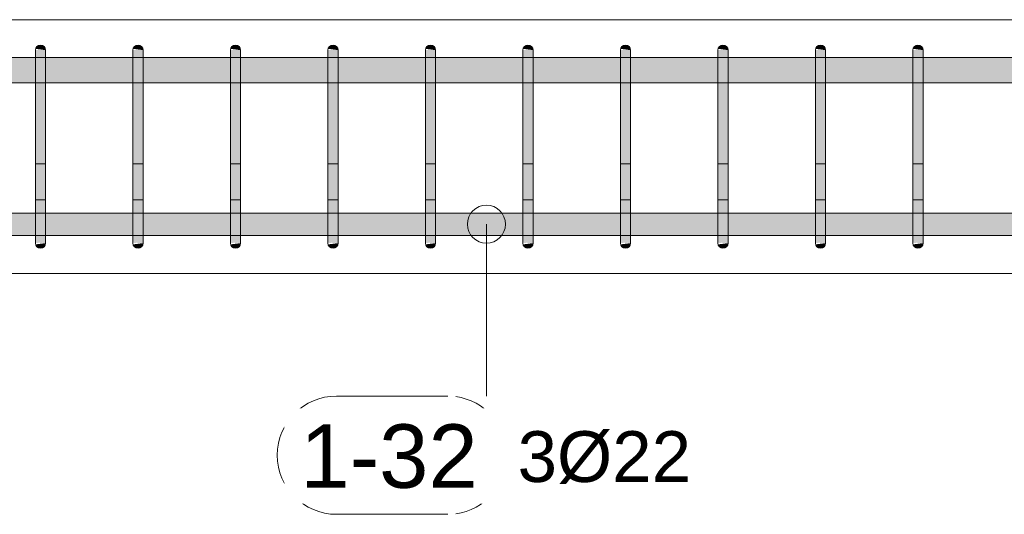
# Model space of a CAD drawing. Header units: millimetres. Extents: x 4307 to 42792, y 1610 to 10025.
# Tile 34 of 256: x 10554 to 11523, y 5383 to 5870. Entities that reach past the tile are written whole.
import ezdxf

# ---------------------------------------------------------------- set-up
doc = ezdxf.new("R2010")
doc.units = ezdxf.units.MM
for name, color, linetype, lineweight in [('S-BEAM', 12, 'Continuous', 9), ('S-RBAR', 171, 'Continuous', 5), ('S-RBAR-IDEN', 171, 'Continuous', 5)]:
    doc.layers.add(name, color=color, linetype=linetype, lineweight=lineweight)
doc.styles.add('Arial', font='arial.ttf', dxfattribs={"height": 50})
doc.styles.add('Arial_1', font='arial.ttf', dxfattribs={"height": 62.5})

# ---------------------------------------------------------------- blocks, each defined once
blk = doc.blocks.new('Popisek výztuže - _Typ_ množství_PRAVÝ-500031-V1')
at = {"layer": 'S-RBAR-IDEN'}
for p, q in [((6694.54, 8583.84), (6584.84, 8583.84)), ((6584.84, 8467.41), (6694.54, 8467.41))]:
    blk.add_line(p, q, dxfattribs=at)
for centre, start, end in [((6584.84, 8525.62), 90, 270), ((6694.54, 8525.62), 277.64339, 82.35661)]:
    blk.add_arc(centre, 58.22, start, end, dxfattribs=at)

msp = doc.modelspace()

# ---------------------------------------------------------------- hatches: boundary and pattern name
at = {"layer": 'S-RBAR'}
for points in [[(10579.06, 5815), (10579.06, 5840), (10569.06, 5840), (10569.06, 5815)], [(10579.06, 5840), (10578.89, 5841.29), (10578.39, 5842.5), (10577.6, 5843.54), (10576.56, 5844.33), (10575.36, 5844.83), (10574.06, 5845), (10572.77, 5844.83), (10571.56, 5844.33), (10570.53, 5843.54), (10569.73, 5842.5), (10569.23, 5841.29), (10578.89, 5840.02)], [(10675.08, 5815), (10675.08, 5840), (10665.08, 5840), (10665.08, 5815)], [(10675.08, 5840), (10674.91, 5841.29), (10674.41, 5842.5), (10673.61, 5843.54), (10672.58, 5844.33), (10671.37, 5844.83), (10670.08, 5845), (10668.78, 5844.83), (10667.58, 5844.33), (10666.54, 5843.54), (10665.75, 5842.5), (10665.25, 5841.29), (10674.91, 5840.02)], [(10761.09, 5815), (10771.09, 5815), (10771.09, 5840), (10761.09, 5840), (10761.09, 5819.55)], [(10771.09, 5840), (10770.92, 5841.29), (10770.42, 5842.5), (10769.63, 5843.54), (10767.67, 5844.71), (10767.39, 5844.83), (10766.09, 5845), (10764.8, 5844.83), (10763.59, 5844.33), (10762.56, 5843.54), (10761.76, 5842.5), (10761.26, 5841.29), (10770.92, 5840.02)], [(10867.11, 5815), (10867.11, 5840), (10857.11, 5840), (10857.11, 5815)], [(10867.11, 5840), (10866.94, 5841.29), (10866.44, 5842.5), (10865.65, 5843.54), (10864.61, 5844.33), (10863.4, 5844.83), (10862.11, 5845), (10860.82, 5844.83), (10859.61, 5844.33), (10858.57, 5843.54), (10857.78, 5842.5), (10857.28, 5841.29), (10863.4, 5840.49)], [(10963.13, 5815), (10963.13, 5840), (10953.13, 5840), (10953.13, 5815)], [(10963.13, 5840), (10962.96, 5841.29), (10962.46, 5842.5), (10961.66, 5843.54), (10960.63, 5844.33), (10959.42, 5844.83), (10958.13, 5845), (10956.83, 5844.83), (10955.63, 5844.33), (10954.59, 5843.54), (10953.8, 5842.5), (10953.3, 5841.29), (10962.96, 5840.02)], [(11059.14, 5815), (11059.14, 5840), (11049.14, 5840), (11049.14, 5815)], [(11059.14, 5840), (11058.97, 5841.29), (11058.47, 5842.5), (11057.68, 5843.54), (11056.64, 5844.33), (11055.44, 5844.83), (11054.14, 5845), (11052.85, 5844.83), (11051.64, 5844.33), (11050.61, 5843.54), (11049.81, 5842.5), (11049.31, 5841.29), (11058.97, 5840.02)], [(11155.16, 5815), (11155.16, 5840), (11145.16, 5840), (11145.16, 5815)], [(11155.16, 5840), (11154.99, 5841.29), (11154.49, 5842.5), (11153.69, 5843.54), (11152.66, 5844.33), (11151.45, 5844.83), (11150.16, 5845), (11148.86, 5844.83), (11147.66, 5844.33), (11146.62, 5843.54), (11145.83, 5842.5), (11145.33, 5841.29), (11154.99, 5840.02)], [(11251.17, 5815), (11251.17, 5840), (11241.17, 5840), (11241.17, 5815)], [(11251.17, 5840), (11251, 5841.29), (11250.5, 5842.5), (11249.71, 5843.54), (11248.67, 5844.33), (11247.47, 5844.83), (11246.17, 5845), (11244.88, 5844.83), (11243.67, 5844.33), (11242.64, 5843.54), (11241.84, 5842.5), (11241.34, 5841.29), (11251, 5840.02)], [(11347.19, 5815), (11347.19, 5840), (11337.19, 5840), (11337.19, 5815)], [(11347.19, 5840), (11347.02, 5841.29), (11346.52, 5842.5), (11345.72, 5843.54), (11344.69, 5844.33), (11343.48, 5844.83), (11342.19, 5845), (11340.89, 5844.83), (11339.69, 5844.33), (11338.65, 5843.54), (11337.86, 5842.5), (11337.36, 5841.29), (11347.02, 5840.02)], [(11443.2, 5815), (11443.2, 5840), (11433.2, 5840), (11433.2, 5815)], [(11443.2, 5840), (11443.03, 5841.29), (11442.53, 5842.5), (11441.74, 5843.54), (11440.7, 5844.33), (11439.5, 5844.83), (11438.2, 5845), (11436.91, 5844.83), (11435.7, 5844.33), (11434.67, 5843.54), (11433.87, 5842.5), (11433.38, 5841.29), (11443.03, 5840.02)], [(10571.34, 5675), (10579.06, 5675), (10579.06, 5815), (10569.06, 5815), (10569.06, 5675)], [(10675.08, 5675), (10675.08, 5815), (10665.08, 5815), (10665.08, 5675)], [(10771.09, 5675), (10771.09, 5815), (10761.09, 5815), (10761.09, 5675), (10767.67, 5675)], [(10867.11, 5675), (10867.11, 5815), (10857.11, 5815), (10857.11, 5675)], [(10963.13, 5675), (10963.13, 5815), (10953.13, 5815), (10953.13, 5675)], [(11059.14, 5675), (11059.14, 5815), (11049.14, 5815), (11049.14, 5675)], [(11155.16, 5675), (11155.16, 5815), (11145.16, 5815), (11145.16, 5675)], [(11251.17, 5675), (11251.17, 5815), (11241.17, 5815), (11241.17, 5675)], [(11347.19, 5675), (11347.19, 5815), (11337.19, 5815), (11337.19, 5675)], [(11435.2, 5675), (11443.2, 5675), (11443.2, 5815), (11433.2, 5815), (11433.2, 5675)], [(10574.06, 5645), (10575.36, 5645.17), (10576.56, 5645.67), (10577.6, 5646.46), (10578.39, 5647.5), (10578.89, 5648.71), (10578.89, 5649.98), (10569.23, 5648.71), (10569.73, 5647.5), (10571.34, 5645.84), (10571.56, 5645.67), (10572.77, 5645.17)], [(10670.08, 5645), (10671.37, 5645.17), (10672.58, 5645.67), (10673.61, 5646.46), (10674.41, 5647.5), (10674.91, 5648.71), (10674.91, 5649.98), (10665.25, 5648.71), (10665.75, 5647.5), (10666.54, 5646.46), (10667.58, 5645.67), (10668.78, 5645.17)], [(10766.09, 5645), (10767.67, 5645.29), (10768.59, 5645.67), (10769.63, 5646.46), (10770.42, 5647.5), (10770.92, 5648.71), (10770.92, 5649.98), (10761.26, 5648.71), (10761.76, 5647.5), (10762.56, 5646.46), (10763.59, 5645.67), (10764.8, 5645.17)], [(10862.11, 5645), (10863.4, 5645.17), (10864.61, 5645.67), (10865.65, 5646.46), (10866.44, 5647.5), (10866.94, 5648.71), (10867.11, 5650), (10857.28, 5648.71), (10857.78, 5647.5), (10858.57, 5646.46), (10859.61, 5645.67), (10860.82, 5645.17)], [(10862.11, 5645), (10867.11, 5650), (10857.28, 5648.71), (10857.78, 5647.5), (10860.82, 5645.17)], [(10958.13, 5645), (10959.42, 5645.17), (10960.63, 5645.67), (10961.66, 5646.46), (10962.46, 5647.5), (10962.96, 5648.71), (10962.96, 5649.98), (10953.3, 5648.71), (10953.8, 5647.5), (10954.59, 5646.46), (10955.63, 5645.67), (10956.83, 5645.17)], [(11054.14, 5645), (11055.44, 5645.17), (11056.64, 5645.67), (11057.68, 5646.46), (11058.47, 5647.5), (11058.97, 5648.71), (11058.97, 5649.98), (11049.31, 5648.71), (11049.81, 5647.5), (11050.61, 5646.46), (11051.64, 5645.67), (11052.85, 5645.17)], [(11150.16, 5645), (11151.45, 5645.17), (11152.66, 5645.67), (11153.69, 5646.46), (11154.49, 5647.5), (11154.99, 5648.71), (11154.99, 5649.98), (11145.33, 5648.71), (11145.83, 5647.5), (11146.62, 5646.46), (11147.66, 5645.67), (11148.86, 5645.17)], [(11246.17, 5645), (11247.47, 5645.17), (11248.67, 5645.67), (11249.71, 5646.46), (11250.5, 5647.5), (11251, 5648.71), (11251, 5649.98), (11241.34, 5648.71), (11241.84, 5647.5), (11242.64, 5646.46), (11243.67, 5645.67), (11244.88, 5645.17)], [(11342.19, 5645), (11343.48, 5645.17), (11344.69, 5645.67), (11345.72, 5646.46), (11346.52, 5647.5), (11347.02, 5648.71), (11347.02, 5649.98), (11337.36, 5648.71), (11337.86, 5647.5), (11338.65, 5646.46), (11339.69, 5645.67), (11340.89, 5645.17)], [(11438.2, 5645), (11439.5, 5645.17), (11440.7, 5645.67), (11441.74, 5646.46), (11442.53, 5647.5), (11443.03, 5648.71), (11443.03, 5649.98), (11433.38, 5648.71), (11433.87, 5647.5), (11435.2, 5646.05), (11435.7, 5645.67), (11436.91, 5645.17)]]:
    msp.add_hatch(color=7, dxfattribs=at).paths.add_polyline_path(points)
h = msp.add_hatch(color=7, dxfattribs=at)
h.paths.add_polyline_path([(7690, 5807.8), (7847.89, 5807.8), (7847.89, 5832.8), (7690, 5832.8)])
h.paths.add_polyline_path([(12345, 5807.8), (12345, 5832.8), (12180.45, 5832.8), (12180.45, 5807.8), (12338.34, 5807.8)])
h.paths.add_polyline_path([(10296.47, 5807.8), (10377.03, 5807.8), (10377.03, 5832.8), (10291.02, 5832.8), (10291.02, 5807.8)])
h.paths.add_polyline_path([(12170.45, 5807.8), (12170.45, 5832.8), (11991.37, 5832.8), (11991.37, 5807.8), (12142, 5807.8)])
h.paths.add_polyline_path([(7857.89, 5807.8), (8030.39, 5807.8), (8030.39, 5832.8), (7857.89, 5832.8), (7857.89, 5815)])
h.paths.add_polyline_path([(10281.02, 5807.8), (10281.02, 5832.8), (10195, 5832.8), (10195, 5807.8), (10217.94, 5807.8)])
h.paths.add_polyline_path([(8040.39, 5807.8), (8212.89, 5807.8), (8212.89, 5832.8), (8040.39, 5832.8), (8040.39, 5815)])
h.paths.add_polyline_path([(10483.05, 5807.8), (10569.06, 5807.8), (10569.06, 5832.8), (10483.05, 5832.8), (10483.05, 5815)])
h.paths.add_polyline_path([(10185, 5807.8), (10185, 5832.8), (10095, 5832.8), (10095, 5807.8), (10139.41, 5807.8)])
h.paths.add_polyline_path([(8222.89, 5807.8), (8371.42, 5807.8), (8371.42, 5832.8), (8222.89, 5832.8), (8222.89, 5815)])
h.paths.add_polyline_path([(11981.37, 5807.8), (11981.37, 5832.8), (11802.29, 5832.8), (11802.29, 5807.8), (11945.67, 5807.8)])
h.paths.add_polyline_path([(10085, 5807.8), (10085, 5832.8), (10045, 5832.8), (10045, 5807.8), (10060.88, 5807.8)])
h.paths.add_polyline_path([(8381.42, 5807.8), (8467.37, 5807.8), (8467.37, 5832.8), (8381.42, 5832.8), (8381.42, 5815)])
h.paths.add_polyline_path([(10453.54, 5807.8), (10473.05, 5807.8), (10473.05, 5832.8), (10387.03, 5832.8), (10387.03, 5807.8)])
h.paths.add_polyline_path([(8477.37, 5807.8), (8563.33, 5807.8), (8563.33, 5832.8), (8477.37, 5832.8), (8477.37, 5815)])
h.paths.add_polyline_path([(11792.29, 5807.8), (11792.29, 5832.8), (11613.2, 5832.8), (11613.2, 5807.8), (11788.6, 5807.8)])
h.paths.add_polyline_path([(10579.06, 5807.8), (10665.08, 5807.8), (10665.08, 5832.8), (10579.06, 5832.8), (10579.06, 5815)])
h.paths.add_polyline_path([(8573.33, 5807.8), (8659.28, 5807.8), (8659.28, 5832.8), (8573.33, 5832.8), (8573.33, 5815)])
h.paths.add_polyline_path([(10035, 5807.8), (10035, 5832.8), (9995, 5832.8), (9995, 5807.8), (10021.61, 5807.8)])
h.paths.add_polyline_path([(8669.28, 5807.8), (8755.23, 5807.8), (8755.23, 5832.8), (8669.28, 5832.8), (8669.28, 5815)])
h.paths.add_polyline_path([(11603.2, 5807.8), (11603.2, 5832.8), (11443.2, 5832.8), (11443.2, 5807.8), (11553, 5807.8)])
h.paths.add_polyline_path([(9985, 5807.8), (9985, 5832.8), (9945, 5832.8), (9945, 5807.8), (9982.34, 5807.8)])
h.paths.add_polyline_path([(8765.23, 5807.8), (8851.19, 5807.8), (8851.19, 5832.8), (8765.23, 5832.8), (8765.23, 5815)])
h.paths.add_polyline_path([(10675.08, 5807.8), (10761.09, 5807.8), (10761.09, 5832.8), (10675.08, 5832.8), (10675.08, 5815)])
h.paths.add_polyline_path([(8861.19, 5807.8), (8947.14, 5807.8), (8947.14, 5832.8), (8861.19, 5832.8), (8861.19, 5815)])
h.paths.add_polyline_path([(9935, 5807.8), (9935, 5832.8), (9895, 5832.8), (9895, 5807.8), (9903.81, 5807.8)])
h.paths.add_polyline_path([(8957.14, 5807.8), (9043.09, 5807.8), (9043.09, 5832.8), (8957.14, 5832.8), (8957.14, 5815)])
h.paths.add_polyline_path([(11433.2, 5807.8), (11433.2, 5832.8), (11347.19, 5832.8), (11347.19, 5807.8), (11395.94, 5807.8)])
h.paths.add_polyline_path([(9053.09, 5807.8), (9139.05, 5807.8), (9139.05, 5832.8), (9053.09, 5832.8), (9053.09, 5815)])
h.paths.add_polyline_path([(9885, 5807.8), (9885, 5832.8), (9845, 5832.8), (9845, 5807.8), (9864.54, 5807.8)])
h.paths.add_polyline_path([(9149.05, 5807.8), (9235, 5807.8), (9235, 5832.8), (9149.05, 5832.8), (9149.05, 5815)])
h.paths.add_polyline_path([(11337.19, 5807.8), (11337.19, 5832.8), (11251.17, 5832.8), (11251.17, 5807.8), (11317.41, 5807.8)])
h.paths.add_polyline_path([(10771.09, 5807.8), (10857.11, 5807.8), (10857.11, 5832.8), (10771.09, 5832.8), (10771.09, 5815)])
h.paths.add_polyline_path([(9245, 5807.8), (9335, 5807.8), (9335, 5832.8), (9245, 5832.8), (9245, 5815)])
h.paths.add_polyline_path([(9835, 5807.8), (9835, 5832.8), (9795, 5832.8), (9795, 5807.8), (9825.28, 5807.8)])
h.paths.add_polyline_path([(9345, 5807.8), (9385, 5807.8), (9385, 5832.8), (9345, 5832.8), (9345, 5815)])
h.paths.add_polyline_path([(10867.11, 5807.8), (10953.13, 5807.8), (10953.13, 5832.8), (10867.11, 5832.8), (10867.11, 5815)])
h.paths.add_polyline_path([(11241.17, 5807.8), (11241.17, 5832.8), (11155.16, 5832.8), (11155.16, 5807.8), (11238.87, 5807.8)])
h.paths.add_polyline_path([(9785, 5807.8), (9785, 5832.8), (9745, 5832.8), (9745, 5807.8), (9746.74, 5807.8)])
h.paths.add_polyline_path([(9395, 5807.8), (9435, 5807.8), (9435, 5832.8), (9395, 5832.8), (9395, 5815)])
h.paths.add_polyline_path([(9445, 5807.8), (9485, 5807.8), (9485, 5832.8), (9445, 5832.8), (9445, 5815)])
h.paths.add_polyline_path([(9735, 5807.8), (9735, 5832.8), (9695, 5832.8), (9695, 5807.8), (9707.48, 5807.8)])
h.paths.add_polyline_path([(11145.16, 5807.8), (11145.16, 5832.8), (11059.14, 5832.8), (11059.14, 5807.8), (11081.81, 5807.8)])
h.paths.add_polyline_path([(10963.13, 5807.8), (11049.14, 5807.8), (11049.14, 5832.8), (10963.13, 5832.8), (10963.13, 5815)])
h.paths.add_polyline_path([(9495, 5807.8), (9535, 5807.8), (9535, 5832.8), (9495, 5832.8), (9495, 5815)])
h.paths.add_polyline_path([(9685, 5807.8), (9685, 5832.8), (9645, 5832.8), (9645, 5807.8), (9668.21, 5807.8)])
h.paths.add_polyline_path([(9545, 5807.8), (9585, 5807.8), (9585, 5832.8), (9545, 5832.8), (9545, 5815)])
h.paths.add_polyline_path([(9595, 5807.8), (9635, 5807.8), (9635, 5832.8), (9595, 5832.8), (9595, 5815)])
h = msp.add_hatch(color=7, dxfattribs=at)
h.paths.add_polyline_path([(12548.61, 5657.64), (12548.61, 5679.64), (12369.53, 5679.64), (12369.53, 5657.64), (12534.67, 5657.64)])
h.paths.add_polyline_path([(14985, 5657.64), (14985, 5679.64), (14945, 5679.64), (14945, 5657.64), (14969.19, 5657.64)])
h.paths.add_polyline_path([(10761.09, 5657.64), (10761.09, 5679.64), (10675.08, 5679.64), (10675.08, 5657.64), (10728.41, 5657.64)])
h.paths.add_polyline_path([(9864.54, 5657.64), (9885, 5657.92), (9885, 5679.64), (9845, 5679.64), (9845, 5657.64)])
h.paths.add_polyline_path([(10771.09, 5657.64), (10857.11, 5657.92), (10857.11, 5679.64), (10771.09, 5679.64), (10771.09, 5657.92)])
h.paths.add_polyline_path([(10867.11, 5657.64), (10953.13, 5657.92), (10953.13, 5679.64), (10867.11, 5679.64), (10867.11, 5657.92)])
h.paths.add_polyline_path([(14066.06, 5657.64), (14150.94, 5657.92), (14150.94, 5679.64), (14064.92, 5679.64), (14064.92, 5657.64)])
h.paths.add_polyline_path([(15002.3, 5657.64), (15002.3, 5679.64), (14995, 5679.64), (14995, 5657.64)])
h.paths.add_polyline_path([(14183.86, 5657.64), (14246.95, 5657.92), (14246.95, 5679.64), (14160.94, 5679.64), (14160.94, 5657.64)])
h.paths.add_polyline_path([(10665.08, 5657.64), (10665.08, 5679.64), (10579.06, 5679.64), (10579.06, 5657.64), (10649.87, 5657.64)])
h.paths.add_polyline_path([(9895, 5657.64), (9935, 5657.92), (9935, 5679.64), (9895, 5679.64), (9895, 5657.92)])
h.paths.add_polyline_path([(10963.13, 5657.64), (11049.14, 5657.92), (11049.14, 5679.64), (10963.13, 5679.64), (10963.13, 5657.92)])
h.paths.add_polyline_path([(14054.92, 5657.64), (14054.92, 5679.64), (13968.91, 5679.64), (13968.91, 5657.64), (14026.8, 5657.64)])
h.paths.add_polyline_path([(11059.14, 5657.64), (11145.16, 5657.92), (11145.16, 5679.64), (11059.14, 5679.64), (11059.14, 5657.92)])
h.paths.add_polyline_path([(14935, 5657.64), (14935, 5679.64), (14895, 5679.64), (14895, 5657.64), (14929.93, 5657.64)])
h.paths.add_polyline_path([(14256.95, 5657.64), (14342.97, 5657.92), (14342.97, 5679.64), (14256.95, 5679.64), (14256.95, 5657.92)])
h.paths.add_polyline_path([(13958.91, 5657.64), (13958.91, 5679.64), (13872.89, 5679.64), (13872.89, 5657.64), (13948.26, 5657.64)])
h.paths.add_polyline_path([(11155.16, 5657.64), (11241.17, 5657.92), (11241.17, 5679.64), (11155.16, 5679.64), (11155.16, 5657.92)])
h.paths.add_polyline_path([(9745, 5657.64), (9785, 5657.92), (9785, 5679.64), (9745, 5679.64), (9745, 5657.92)])
h.paths.add_polyline_path([(10569.06, 5657.64), (10569.06, 5679.64), (10483.05, 5679.64), (10483.05, 5657.64), (10532.07, 5657.64)])
h.paths.add_polyline_path([(11251.17, 5657.64), (11337.19, 5657.92), (11337.19, 5679.64), (11251.17, 5679.64), (11251.17, 5657.92)])
h.paths.add_polyline_path([(9945, 5657.64), (9985, 5657.92), (9985, 5679.64), (9945, 5679.64), (9945, 5657.92)])
h.paths.add_polyline_path([(11347.19, 5657.64), (11433.2, 5657.92), (11433.2, 5679.64), (11347.19, 5679.64), (11347.19, 5657.92)])
h.paths.add_polyline_path([(10473.05, 5657.64), (10473.05, 5679.64), (10387.03, 5679.64), (10387.03, 5657.64), (10453.54, 5657.64)])
h.paths.add_polyline_path([(14885, 5657.64), (14885, 5679.64), (14845, 5679.64), (14845, 5657.64), (14851.39, 5657.64)])
h.paths.add_polyline_path([(9835, 5657.64), (9835, 5679.64), (9795, 5679.64), (9795, 5657.64), (9825.28, 5657.64)])
h.paths.add_polyline_path([(13862.89, 5657.64), (13862.89, 5679.64), (13776.87, 5679.64), (13776.87, 5657.64), (13830.46, 5657.64)])
h.paths.add_polyline_path([(13766.87, 5657.64), (13766.87, 5679.64), (13680.86, 5679.64), (13680.86, 5657.64), (13751.93, 5657.64)])
h.paths.add_polyline_path([(14835, 5657.64), (14835, 5679.64), (14795, 5679.64), (14795, 5657.64), (14812.13, 5657.64)])
h.paths.add_polyline_path([(11443.2, 5657.64), (11603.2, 5657.92), (11603.2, 5679.64), (11443.2, 5679.64), (11443.2, 5657.92)])
h.paths.add_polyline_path([(11613.2, 5657.64), (11792.29, 5657.92), (11792.29, 5679.64), (11613.2, 5679.64), (11613.2, 5657.92)])
h.paths.add_polyline_path([(14352.97, 5657.64), (14438.98, 5657.92), (14438.98, 5679.64), (14352.97, 5679.64), (14352.97, 5657.92)])
h.paths.add_polyline_path([(10377.03, 5657.64), (10377.03, 5679.64), (10291.02, 5679.64), (10291.02, 5657.64), (10375.01, 5657.64)])
h.paths.add_polyline_path([(9995, 5657.64), (10035, 5657.92), (10035, 5679.64), (9995, 5679.64), (9995, 5657.92)])
h.paths.add_polyline_path([(11802.29, 5657.64), (11981.37, 5657.92), (11981.37, 5679.64), (11802.29, 5679.64), (11802.29, 5657.92)])
h.paths.add_polyline_path([(14785, 5657.64), (14785, 5679.64), (14745, 5679.64), (14745, 5657.64), (14772.86, 5657.64)])
h.paths.add_polyline_path([(13670.86, 5657.64), (13670.86, 5679.64), (13584.84, 5679.64), (13584.84, 5657.64), (13634.13, 5657.64)])
h.paths.add_polyline_path([(11991.37, 5657.64), (12170.45, 5657.92), (12170.45, 5679.64), (11991.37, 5679.64), (11991.37, 5657.92)])
h.paths.add_polyline_path([(9727.7, 5657.64), (9735, 5657.92), (9735, 5679.64), (9727.7, 5679.64), (9727.7, 5657.92)])
h.paths.add_polyline_path([(12180.45, 5657.64), (12359.53, 5657.92), (12359.53, 5679.64), (12180.45, 5679.64), (12180.45, 5657.92)])
h.paths.add_polyline_path([(10281.02, 5657.64), (10281.02, 5679.64), (10195, 5679.64), (10195, 5657.64), (10257.21, 5657.64)])
h.paths.add_polyline_path([(13574.84, 5657.64), (13574.84, 5679.64), (13488.83, 5679.64), (13488.83, 5657.64), (13555.6, 5657.64)])
h.paths.add_polyline_path([(14735, 5657.64), (14735, 5679.64), (14695, 5679.64), (14695, 5657.64), (14733.59, 5657.64)])
h.paths.add_polyline_path([(14448.98, 5657.64), (14535, 5657.92), (14535, 5679.64), (14448.98, 5679.64), (14448.98, 5657.92)])
h.paths.add_polyline_path([(10045, 5657.64), (10085, 5657.92), (10085, 5679.64), (10045, 5679.64), (10045, 5657.92)])
h.paths.add_polyline_path([(12558.61, 5657.64), (12737.69, 5657.92), (12737.69, 5679.64), (12558.61, 5679.64), (12558.61, 5657.92)])
h.paths.add_polyline_path([(13478.83, 5657.64), (13478.83, 5679.64), (13392.81, 5679.64), (13392.81, 5657.64), (13477.07, 5657.64)])
h.paths.add_polyline_path([(10185, 5657.64), (10185, 5679.64), (10095, 5679.64), (10095, 5657.64), (10178.68, 5657.64)])
h.paths.add_polyline_path([(12747.69, 5657.64), (12926.77, 5657.92), (12926.77, 5679.64), (12747.69, 5679.64), (12747.69, 5657.92)])
h.paths.add_polyline_path([(14685, 5657.64), (14685, 5679.64), (14645, 5679.64), (14645, 5657.64), (14655.06, 5657.64)])
h.paths.add_polyline_path([(14635, 5657.64), (14635, 5679.64), (14545, 5679.64), (14545, 5657.64), (14615.8, 5657.64)])
h.paths.add_polyline_path([(13382.81, 5657.64), (13382.81, 5679.64), (13296.8, 5679.64), (13296.8, 5657.64), (13359.27, 5657.64)])
h.paths.add_polyline_path([(12936.77, 5657.64), (13115.85, 5657.92), (13115.85, 5679.64), (12936.77, 5679.64), (12936.77, 5657.92)])
h.paths.add_polyline_path([(13125.85, 5657.64), (13286.8, 5657.92), (13286.8, 5679.64), (13125.85, 5679.64), (13125.85, 5657.92)])
h = msp.add_hatch(color=7, dxfattribs=at)
h.paths.add_polyline_path([(10579.06, 5653.08), (10579.06, 5653.74), (10577.71, 5653.89), (10576.86, 5653.51)])
h.paths.add_polyline_path([(10573.57, 5655.53), (10571.89, 5657.49), (10569.06, 5657.92), (10569.06, 5656.75), (10571.34, 5656.14)])
h.paths.add_polyline_path([(10579.06, 5661.72), (10579.06, 5663.44), (10569.06, 5665.43), (10573.79, 5661.91)])
h.paths.add_polyline_path([(10577.03, 5674.03), (10579.06, 5674.24), (10579.06, 5675), (10569.06, 5675), (10569.06, 5674.03), (10571.34, 5674.03)])
h = msp.add_hatch(color=7, dxfattribs=at)
h.paths.add_polyline_path([(10579.06, 5650), (10579.06, 5653.08), (10576.86, 5653.51), (10577.71, 5653.89), (10579.06, 5653.74), (10579.06, 5661.72), (10574.53, 5661.99), (10569.06, 5665.43), (10569.06, 5658.15), (10572.04, 5657.32), (10573.57, 5655.53), (10569.06, 5656.75), (10569.23, 5650.99), (10571.34, 5650.83), (10575.36, 5650.4)])
h.paths.add_polyline_path([(10569.23, 5650), (10579.06, 5650), (10569.06, 5650.85), (10569.06, 5650)])
h.paths.add_polyline_path([(10579.06, 5663.44), (10579.06, 5674.24), (10577.03, 5674.03), (10569.06, 5674.03), (10569.06, 5665.43), (10571.34, 5664.98)])
h = msp.add_hatch(color=7, dxfattribs=at)
h.paths.add_polyline_path([(10675.08, 5653.08), (10675.08, 5653.74), (10673.72, 5653.89), (10672.88, 5653.51)])
h.paths.add_polyline_path([(10669.59, 5655.53), (10667.91, 5657.49), (10665.08, 5657.92), (10665.08, 5656.75)])
h.paths.add_polyline_path([(10675.08, 5661.72), (10675.08, 5663.44), (10665.08, 5665.43), (10669.8, 5661.91)])
h.paths.add_polyline_path([(10665.08, 5674.03), (10675.08, 5674.24), (10675.08, 5675), (10665.08, 5675)])
h = msp.add_hatch(color=7, dxfattribs=at)
h.paths.add_polyline_path([(10675.08, 5650), (10675.08, 5653.08), (10672.88, 5653.51), (10673.72, 5653.89), (10675.08, 5653.74), (10675.08, 5661.72), (10670.55, 5661.99), (10665.08, 5665.43), (10665.08, 5658.15), (10668.05, 5657.32), (10669.59, 5655.53), (10665.08, 5656.75), (10665.25, 5650.99), (10667.17, 5650.85), (10671.37, 5650.4)])
h.paths.add_polyline_path([(10665.08, 5650), (10675.08, 5650), (10665.08, 5650.85)])
h.paths.add_polyline_path([(10675.08, 5663.44), (10675.08, 5674.24), (10673.05, 5674.03), (10665.08, 5674.03), (10665.08, 5665.43)])
h = msp.add_hatch(color=7, dxfattribs=at)
h.paths.add_polyline_path([(10771.09, 5653.08), (10771.09, 5653.74), (10769.74, 5653.89), (10768.89, 5653.51)])
h.paths.add_polyline_path([(10765.6, 5655.53), (10763.92, 5657.49), (10761.09, 5657.92), (10761.09, 5656.75)])
h.paths.add_polyline_path([(10771.09, 5661.72), (10771.09, 5663.44), (10761.09, 5665.43), (10765.82, 5661.91), (10767.67, 5661.84)])
h.paths.add_polyline_path([(10761.09, 5674.03), (10771.09, 5674.24), (10771.09, 5675), (10761.09, 5675)])
h = msp.add_hatch(color=7, dxfattribs=at)
h.paths.add_polyline_path([(10771.09, 5650), (10771.09, 5653.08), (10768.89, 5653.51), (10769.74, 5653.89), (10771.09, 5653.74), (10771.09, 5661.72), (10766.56, 5661.99), (10761.09, 5665.43), (10761.09, 5658.15), (10764.07, 5657.32), (10765.6, 5655.53), (10761.09, 5656.75), (10761.26, 5650.99), (10763.18, 5650.85), (10767.67, 5650.37)])
h.paths.add_polyline_path([(10771.09, 5650), (10761.09, 5650.85), (10761.26, 5650), (10767.67, 5650)])
h.paths.add_polyline_path([(10771.09, 5663.44), (10771.09, 5674.24), (10767.67, 5674.03), (10761.09, 5674.03), (10761.09, 5665.43), (10767.67, 5664.12)])
h = msp.add_hatch(color=7, dxfattribs=at)
h.paths.add_polyline_path([(10867.11, 5653.08), (10867.11, 5653.74), (10865.75, 5653.89), (10864.91, 5653.51)])
h.paths.add_polyline_path([(10861.62, 5655.53), (10859.94, 5657.49), (10857.11, 5657.92), (10857.11, 5656.75)])
h.paths.add_polyline_path([(10867.11, 5661.72), (10867.11, 5663.44), (10857.11, 5665.43), (10861.83, 5661.91)])
h.paths.add_polyline_path([(10857.11, 5674.03), (10867.11, 5674.24), (10867.11, 5675), (10857.11, 5675)])
h = msp.add_hatch(color=7, dxfattribs=at)
h.paths.add_polyline_path([(10857.11, 5665.43), (10867.11, 5663.44), (10867.11, 5674.24), (10865.08, 5674.03), (10857.11, 5674.03), (10857.11, 5672.55)])
h.paths.add_polyline_path([(10867.11, 5650), (10867.11, 5653.08), (10864.91, 5653.51), (10865.75, 5653.89), (10867.11, 5653.74), (10867.11, 5661.72), (10862.58, 5661.99), (10857.11, 5665.43), (10857.11, 5658.15), (10860.08, 5657.32), (10861.62, 5655.53), (10857.11, 5656.75), (10857.11, 5651), (10859.2, 5650.85), (10863.4, 5650.4)])
h.paths.add_polyline_path([(10867.11, 5650), (10857.11, 5650.85), (10857.11, 5650)])
h = msp.add_hatch(color=7, dxfattribs=at)
h.paths.add_polyline_path([(10963.13, 5653.08), (10963.13, 5653.74), (10961.77, 5653.89), (10960.92, 5653.51)])
h.paths.add_polyline_path([(10957.63, 5655.53), (10955.95, 5657.49), (10953.13, 5657.92), (10953.13, 5656.75)])
h.paths.add_polyline_path([(10963.13, 5661.72), (10963.13, 5663.44), (10953.13, 5665.43), (10957.85, 5661.91)])
h.paths.add_polyline_path([(10953.13, 5674.03), (10963.13, 5674.24), (10963.13, 5675), (10953.13, 5675)])
h = msp.add_hatch(color=7, dxfattribs=at)
h.paths.add_polyline_path([(10963.13, 5650), (10963.13, 5653.08), (10960.92, 5653.51), (10961.77, 5653.89), (10963.13, 5653.74), (10963.13, 5661.72), (10958.59, 5661.99), (10953.13, 5665.43), (10953.13, 5658.15), (10956.1, 5657.32), (10957.63, 5655.53), (10953.13, 5656.75), (10953.3, 5650.99), (10955.21, 5650.85), (10959.42, 5650.4)])
h.paths.add_polyline_path([(10953.13, 5650), (10963.13, 5650), (10953.13, 5650.85)])
h.paths.add_polyline_path([(10963.13, 5663.44), (10963.13, 5674.24), (10961.1, 5674.03), (10953.13, 5674.03), (10953.13, 5665.43)])
h = msp.add_hatch(color=7, dxfattribs=at)
h.paths.add_polyline_path([(11059.14, 5653.08), (11059.14, 5653.74), (11057.78, 5653.89), (11056.94, 5653.51)])
h.paths.add_polyline_path([(11053.65, 5655.53), (11051.97, 5657.49), (11049.14, 5657.92), (11049.14, 5656.75)])
h.paths.add_polyline_path([(11059.14, 5661.72), (11059.14, 5663.44), (11049.14, 5665.43), (11053.87, 5661.91)])
h.paths.add_polyline_path([(11049.14, 5674.03), (11059.14, 5674.24), (11059.14, 5675), (11049.14, 5675)])
h = msp.add_hatch(color=7, dxfattribs=at)
h.paths.add_polyline_path([(11059.14, 5650), (11059.14, 5653.08), (11056.94, 5653.51), (11057.78, 5653.89), (11059.14, 5653.74), (11059.14, 5661.72), (11054.61, 5661.99), (11049.14, 5665.43), (11049.14, 5658.15), (11052.11, 5657.32), (11053.65, 5655.53), (11049.14, 5656.75), (11049.31, 5650.99), (11051.23, 5650.85), (11055.44, 5650.4)])
h.paths.add_polyline_path([(11049.14, 5650), (11059.14, 5650), (11049.14, 5650.85)])
h.paths.add_polyline_path([(11059.14, 5663.44), (11059.14, 5674.24), (11057.11, 5674.03), (11049.14, 5674.03), (11049.14, 5665.43)])
h = msp.add_hatch(color=7, dxfattribs=at)
h.paths.add_polyline_path([(11155.16, 5653.08), (11155.16, 5653.74), (11153.8, 5653.89), (11152.96, 5653.51)])
h.paths.add_polyline_path([(11149.67, 5655.53), (11147.98, 5657.49), (11145.16, 5657.92), (11145.16, 5656.75)])
h.paths.add_polyline_path([(11155.16, 5661.72), (11155.16, 5663.44), (11145.16, 5665.43), (11149.88, 5661.91)])
h.paths.add_polyline_path([(11145.16, 5674.03), (11155.16, 5674.24), (11155.16, 5675), (11145.16, 5675)])
h = msp.add_hatch(color=7, dxfattribs=at)
h.paths.add_polyline_path([(11155.16, 5650), (11155.16, 5653.08), (11152.96, 5653.51), (11153.8, 5653.89), (11155.16, 5653.74), (11155.16, 5661.72), (11150.63, 5661.99), (11145.16, 5665.43), (11145.16, 5658.15), (11148.13, 5657.32), (11149.67, 5655.53), (11145.16, 5656.75), (11145.33, 5650.99), (11147.24, 5650.85), (11151.45, 5650.4)])
h.paths.add_polyline_path([(11145.16, 5650), (11155.16, 5650), (11145.16, 5650.85)])
h.paths.add_polyline_path([(11155.16, 5663.44), (11155.16, 5674.24), (11153.13, 5674.03), (11145.16, 5674.03), (11145.16, 5665.43)])
h = msp.add_hatch(color=7, dxfattribs=at)
h.paths.add_polyline_path([(11251.17, 5653.08), (11251.17, 5653.74), (11249.82, 5653.89), (11248.97, 5653.51)])
h.paths.add_polyline_path([(11245.68, 5655.53), (11244, 5657.49), (11241.17, 5657.92), (11241.17, 5656.75)])
h.paths.add_polyline_path([(11251.17, 5661.72), (11251.17, 5663.44), (11241.17, 5665.43), (11245.9, 5661.91)])
h.paths.add_polyline_path([(11241.17, 5674.03), (11251.17, 5674.24), (11251.17, 5675), (11241.17, 5675)])
h = msp.add_hatch(color=7, dxfattribs=at)
h.paths.add_polyline_path([(11251.17, 5650), (11251.17, 5653.08), (11248.97, 5653.51), (11249.82, 5653.89), (11251.17, 5653.74), (11251.17, 5661.72), (11246.64, 5661.99), (11241.17, 5665.43), (11241.17, 5658.15), (11244.15, 5657.32), (11245.68, 5655.53), (11241.17, 5656.75), (11241.34, 5650.99), (11243.26, 5650.85), (11247.47, 5650.4)])
h.paths.add_polyline_path([(11241.17, 5650), (11251.17, 5650), (11241.17, 5650.85)])
h.paths.add_polyline_path([(11251.17, 5663.44), (11251.17, 5674.24), (11249.14, 5674.03), (11241.17, 5674.03), (11241.17, 5665.43)])
h = msp.add_hatch(color=7, dxfattribs=at)
h.paths.add_polyline_path([(11347.19, 5653.08), (11347.19, 5653.74), (11345.83, 5653.89), (11344.99, 5653.51)])
h.paths.add_polyline_path([(11341.7, 5655.53), (11340.02, 5657.49), (11337.19, 5657.92), (11337.19, 5656.75)])
h.paths.add_polyline_path([(11347.19, 5661.72), (11347.19, 5663.44), (11337.19, 5665.43), (11341.91, 5661.91)])
h.paths.add_polyline_path([(11337.19, 5674.03), (11347.19, 5674.24), (11347.19, 5675), (11337.19, 5675)])
h = msp.add_hatch(color=7, dxfattribs=at)
h.paths.add_polyline_path([(11347.19, 5650), (11347.19, 5653.08), (11344.99, 5653.51), (11345.83, 5653.89), (11347.19, 5653.74), (11347.19, 5661.72), (11342.66, 5661.99), (11337.19, 5665.43), (11337.19, 5658.15), (11340.16, 5657.32), (11341.7, 5655.53), (11337.19, 5656.75), (11337.36, 5650.99), (11339.28, 5650.85), (11343.48, 5650.4)])
h.paths.add_polyline_path([(11337.19, 5650), (11347.19, 5650), (11337.19, 5650.85)])
h.paths.add_polyline_path([(11347.19, 5663.44), (11347.19, 5674.24), (11345.16, 5674.03), (11337.19, 5674.03), (11337.19, 5665.43)])
h = msp.add_hatch(color=7, dxfattribs=at)
h.paths.add_polyline_path([(11443.2, 5653.08), (11443.2, 5653.74), (11441.85, 5653.89), (11441, 5653.51)])
h.paths.add_polyline_path([(11437.71, 5655.53), (11436.03, 5657.49), (11433.2, 5657.92), (11433.2, 5656.75), (11435.2, 5656.21)])
h.paths.add_polyline_path([(11443.2, 5661.72), (11443.2, 5663.44), (11433.2, 5665.43), (11437.93, 5661.91)])
h.paths.add_polyline_path([(11433.2, 5674.03), (11443.2, 5674.24), (11443.2, 5675), (11433.2, 5675)])
h = msp.add_hatch(color=7, dxfattribs=at)
h.paths.add_polyline_path([(11443.2, 5650), (11443.2, 5653.08), (11441, 5653.51), (11441.85, 5653.89), (11443.2, 5653.74), (11443.2, 5661.72), (11438.67, 5661.99), (11433.2, 5665.43), (11433.2, 5658.15), (11436.18, 5657.32), (11437.71, 5655.53), (11433.2, 5656.75), (11433.38, 5650.99), (11435.29, 5650.85), (11439.5, 5650.4)])
h.paths.add_polyline_path([(11433.2, 5650), (11443.2, 5650), (11433.2, 5650.85)])
h.paths.add_polyline_path([(11443.2, 5663.44), (11443.2, 5674.24), (11441.18, 5674.03), (11433.2, 5674.03), (11433.2, 5665.43), (11435.2, 5665.03)])

# ---------------------------------------------------------------- linework, layer by layer
at = {"layer": 'S-BEAM'}
for p, q in [((9890, 5870), (14840, 5870)), ((9890, 5870), (14840, 5870)), ((14840, 5620), (9890, 5620)), ((9890, 5620), (14840, 5620))]:
    msp.add_line(p, q, dxfattribs=at)
at = {"layer": 'S-RBAR'}
for p, q in [((10569.06, 5815), (10569.06, 5840)), ((10569.06, 5815), (10569.06, 5840)), ((10579.06, 5815), (10579.06, 5840)), ((10579.06, 5815), (10579.06, 5840)), ((10665.08, 5815), (10665.08, 5840)), ((10665.08, 5815), (10665.08, 5840)), ((10675.08, 5815), (10675.08, 5840)), ((10675.08, 5815), (10675.08, 5840)), ((10761.09, 5815), (10761.09, 5840)), ((10761.09, 5815), (10761.09, 5840)), ((10771.09, 5815), (10771.09, 5840)), ((10771.09, 5815), (10771.09, 5840)), ((10857.11, 5815), (10857.11, 5840)), ((10857.11, 5815), (10857.11, 5840)), ((10867.11, 5815), (10867.11, 5840)), ((10867.11, 5815), (10867.11, 5840)), ((10953.13, 5815), (10953.13, 5840)), ((10953.13, 5815), (10953.13, 5840)), ((10963.13, 5815), (10963.13, 5840)), ((10963.13, 5815), (10963.13, 5840)), ((11049.14, 5815), (11049.14, 5840)), ((11049.14, 5815), (11049.14, 5840)), ((11059.14, 5815), (11059.14, 5840)), ((11059.14, 5815), (11059.14, 5840)), ((11145.16, 5815), (11145.16, 5840)), ((11145.16, 5815), (11145.16, 5840)), ((11155.16, 5815), (11155.16, 5840)), ((11155.16, 5815), (11155.16, 5840)), ((11241.17, 5815), (11241.17, 5840)), ((11241.17, 5815), (11241.17, 5840)), ((11251.17, 5815), (11251.17, 5840)), ((11251.17, 5815), (11251.17, 5840)), ((11337.19, 5815), (11337.19, 5840)), ((11337.19, 5815), (11337.19, 5840)), ((11347.19, 5815), (11347.19, 5840)), ((11347.19, 5815), (11347.19, 5840)), ((11433.2, 5815), (11433.2, 5840)), ((11433.2, 5815), (11433.2, 5840)), ((11443.2, 5815), (11443.2, 5840)), ((11443.2, 5815), (11443.2, 5840)), ((7690, 5832.8), (12345, 5832.8)), ((7690, 5832.8), (12345, 5832.8)), ((7690, 5832.8), (12345, 5832.8)), ((10569.06, 5675), (10569.06, 5815)), ((10569.06, 5815), (10569.06, 5675)), ((10579.06, 5675), (10579.06, 5815)), ((10579.06, 5815), (10579.06, 5675)), ((10665.08, 5675), (10665.08, 5815)), ((10665.08, 5815), (10665.08, 5675)), ((10675.08, 5675), (10675.08, 5815)), ((10675.08, 5815), (10675.08, 5675)), ((10761.09, 5675), (10761.09, 5815)), ((10761.09, 5815), (10761.09, 5675)), ((10771.09, 5675), (10771.09, 5815)), ((10771.09, 5815), (10771.09, 5675)), ((10857.11, 5675), (10857.11, 5815)), ((10857.11, 5815), (10857.11, 5675)), ((10867.11, 5675), (10867.11, 5815)), ((10867.11, 5815), (10867.11, 5675)), ((10953.13, 5675), (10953.13, 5815)), ((10953.13, 5815), (10953.13, 5675)), ((10963.13, 5675), (10963.13, 5815)), ((10963.13, 5815), (10963.13, 5675)), ((11049.14, 5675), (11049.14, 5815)), ((11049.14, 5815), (11049.14, 5675)), ((11059.14, 5675), (11059.14, 5815)), ((11059.14, 5815), (11059.14, 5675)), ((11145.16, 5675), (11145.16, 5815)), ((11145.16, 5815), (11145.16, 5675)), ((11155.16, 5675), (11155.16, 5815)), ((11155.16, 5815), (11155.16, 5675)), ((11241.17, 5675), (11241.17, 5815)), ((11241.17, 5815), (11241.17, 5675)), ((11251.17, 5675), (11251.17, 5815)), ((11251.17, 5815), (11251.17, 5675)), ((11337.19, 5675), (11337.19, 5815)), ((11337.19, 5815), (11337.19, 5675)), ((11347.19, 5675), (11347.19, 5815)), ((11347.19, 5815), (11347.19, 5675)), ((11433.2, 5675), (11433.2, 5815)), ((11433.2, 5815), (11433.2, 5675)), ((11443.2, 5675), (11443.2, 5815)), ((11443.2, 5815), (11443.2, 5675)), ((7690, 5807.8), (12345, 5807.8)), ((7690, 5807.8), (12345, 5807.8)), ((7690, 5807.8), (12345, 5807.8)), ((10569.06, 5728.03), (10569.06, 5692.68)), ((10569.06, 5728.03), (10579.06, 5728.03)), ((10579.06, 5728.03), (10579.06, 5692.68)), ((10665.08, 5728.03), (10665.08, 5692.68)), ((10665.08, 5728.03), (10675.08, 5728.03)), ((10675.08, 5728.03), (10675.08, 5692.68)), ((10761.09, 5728.03), (10761.09, 5692.68)), ((10761.09, 5728.03), (10771.09, 5728.03)), ((10771.09, 5728.03), (10771.09, 5692.68)), ((10857.11, 5728.03), (10857.11, 5692.68)), ((10857.11, 5728.03), (10867.11, 5728.03)), ((10867.11, 5728.03), (10867.11, 5692.68)), ((10953.13, 5728.03), (10953.13, 5692.68)), ((10953.13, 5728.03), (10963.13, 5728.03)), ((10963.13, 5728.03), (10963.13, 5692.68)), ((11049.14, 5728.03), (11049.14, 5692.68)), ((11049.14, 5728.03), (11059.14, 5728.03)), ((11059.14, 5728.03), (11059.14, 5692.68)), ((11145.16, 5728.03), (11145.16, 5692.68)), ((11145.16, 5728.03), (11155.16, 5728.03)), ((11155.16, 5728.03), (11155.16, 5692.68)), ((11241.17, 5728.03), (11241.17, 5692.68)), ((11241.17, 5728.03), (11251.17, 5728.03)), ((11251.17, 5728.03), (11251.17, 5692.68)), ((11337.19, 5728.03), (11337.19, 5692.68)), ((11337.19, 5728.03), (11347.19, 5728.03)), ((11347.19, 5728.03), (11347.19, 5692.68)), ((11433.2, 5728.03), (11433.2, 5692.68)), ((11433.2, 5728.03), (11443.2, 5728.03)), ((11443.2, 5728.03), (11443.2, 5692.68)), ((10569.06, 5650), (10569.06, 5692.68)), ((10579.06, 5692.68), (10569.06, 5692.68)), ((10569.06, 5657.32), (10569.06, 5692.68)), ((10579.06, 5650), (10579.06, 5692.68)), ((10579.06, 5657.32), (10579.06, 5692.68)), ((10665.08, 5650), (10665.08, 5692.68)), ((10675.08, 5692.68), (10665.08, 5692.68)), ((10665.08, 5657.32), (10665.08, 5692.68)), ((10675.08, 5650), (10675.08, 5692.68)), ((10675.08, 5657.32), (10675.08, 5692.68)), ((10761.09, 5650), (10761.09, 5692.68)), ((10771.09, 5692.68), (10761.09, 5692.68)), ((10761.09, 5657.32), (10761.09, 5692.68)), ((10771.09, 5650), (10771.09, 5692.68)), ((10771.09, 5657.32), (10771.09, 5692.68)), ((10857.11, 5650), (10857.11, 5692.68)), ((10867.11, 5692.68), (10857.11, 5692.68)), ((10857.11, 5657.32), (10857.11, 5692.68)), ((10867.11, 5650), (10867.11, 5692.68)), ((10867.11, 5657.32), (10867.11, 5692.68)), ((10953.13, 5650), (10953.13, 5692.68)), ((10963.13, 5692.68), (10953.13, 5692.68)), ((10953.13, 5657.32), (10953.13, 5692.68)), ((10963.13, 5650), (10963.13, 5692.68)), ((10963.13, 5657.32), (10963.13, 5692.68)), ((11049.14, 5650), (11049.14, 5692.68)), ((11059.14, 5692.68), (11049.14, 5692.68)), ((11049.14, 5657.32), (11049.14, 5692.68)), ((11059.14, 5650), (11059.14, 5692.68)), ((11059.14, 5657.32), (11059.14, 5692.68)), ((11145.16, 5650), (11145.16, 5692.68)), ((11155.16, 5692.68), (11145.16, 5692.68)), ((11145.16, 5657.32), (11145.16, 5692.68)), ((11155.16, 5650), (11155.16, 5692.68)), ((11155.16, 5657.32), (11155.16, 5692.68)), ((11241.17, 5650), (11241.17, 5692.68)), ((11251.17, 5692.68), (11241.17, 5692.68)), ((11241.17, 5657.32), (11241.17, 5692.68)), ((11251.17, 5650), (11251.17, 5692.68)), ((11251.17, 5657.32), (11251.17, 5692.68)), ((11337.19, 5650), (11337.19, 5692.68)), ((11347.19, 5692.68), (11337.19, 5692.68)), ((11337.19, 5657.32), (11337.19, 5692.68)), ((11347.19, 5650), (11347.19, 5692.68)), ((11347.19, 5657.32), (11347.19, 5692.68)), ((11433.2, 5650), (11433.2, 5692.68)), ((11443.2, 5692.68), (11433.2, 5692.68)), ((11433.2, 5657.32), (11433.2, 5692.68)), ((11443.2, 5650), (11443.2, 5692.68)), ((11443.2, 5657.32), (11443.2, 5692.68)), ((9727.7, 5679.64), (15002.3, 5679.64)), ((9727.7, 5679.64), (15002.3, 5679.64)), ((9727.7, 5679.64), (15002.3, 5679.64)), ((10569.06, 5650), (10569.06, 5675)), ((10569.06, 5657.32), (10569.06, 5675)), ((10579.06, 5650), (10579.06, 5675)), ((10579.06, 5650), (10579.06, 5675)), ((10665.08, 5650), (10665.08, 5675)), ((10665.08, 5657.32), (10665.08, 5675)), ((10675.08, 5650), (10675.08, 5675)), ((10675.08, 5650), (10675.08, 5675)), ((10761.09, 5650), (10761.09, 5675)), ((10761.09, 5657.32), (10761.09, 5675)), ((10771.09, 5650), (10771.09, 5675)), ((10771.09, 5650), (10771.09, 5675)), ((10857.11, 5650), (10857.11, 5675)), ((10857.11, 5657.32), (10857.11, 5675)), ((10867.11, 5650), (10867.11, 5675)), ((10867.11, 5650), (10867.11, 5675)), ((10953.13, 5650), (10953.13, 5675)), ((10953.13, 5657.32), (10953.13, 5675)), ((10963.13, 5650), (10963.13, 5675)), ((10963.13, 5650), (10963.13, 5675)), ((11049.14, 5650), (11049.14, 5675)), ((11049.14, 5657.32), (11049.14, 5675)), ((11059.14, 5650), (11059.14, 5675)), ((11059.14, 5650), (11059.14, 5675)), ((11145.16, 5650), (11145.16, 5675)), ((11145.16, 5657.32), (11145.16, 5675)), ((11155.16, 5650), (11155.16, 5675)), ((11155.16, 5650), (11155.16, 5675)), ((11241.17, 5650), (11241.17, 5675)), ((11241.17, 5657.32), (11241.17, 5675)), ((11251.17, 5650), (11251.17, 5675)), ((11251.17, 5650), (11251.17, 5675)), ((11337.19, 5650), (11337.19, 5675)), ((11337.19, 5657.32), (11337.19, 5675)), ((11347.19, 5650), (11347.19, 5675)), ((11347.19, 5650), (11347.19, 5675)), ((11433.2, 5650), (11433.2, 5675)), ((11433.2, 5657.32), (11433.2, 5675)), ((11443.2, 5650), (11443.2, 5675)), ((11443.2, 5650), (11443.2, 5675)), ((9727.7, 5657.64), (15002.3, 5657.64)), ((9727.7, 5657.64), (15002.3, 5657.64)), ((9727.7, 5657.64), (15002.3, 5657.64)), ((10569.06, 5650.85), (10569.06, 5657.32)), ((10569.06, 5650.85), (10569.06, 5657.32)), ((10579.06, 5650), (10579.06, 5657.32)), ((10665.08, 5650.85), (10665.08, 5657.32)), ((10665.08, 5650.85), (10665.08, 5657.32)), ((10675.08, 5650), (10675.08, 5657.32)), ((10761.09, 5650.85), (10761.09, 5657.32)), ((10761.09, 5650.85), (10761.09, 5657.32)), ((10771.09, 5650), (10771.09, 5657.32)), ((10857.11, 5650.85), (10857.11, 5657.32)), ((10857.11, 5650.85), (10857.11, 5657.32)), ((10867.11, 5650), (10867.11, 5657.32)), ((10953.13, 5650.85), (10953.13, 5657.32)), ((10953.13, 5650.85), (10953.13, 5657.32)), ((10963.13, 5650), (10963.13, 5657.32)), ((11049.14, 5650.85), (11049.14, 5657.32)), ((11049.14, 5650.85), (11049.14, 5657.32)), ((11059.14, 5650), (11059.14, 5657.32)), ((11145.16, 5650.85), (11145.16, 5657.32)), ((11145.16, 5650.85), (11145.16, 5657.32)), ((11155.16, 5650), (11155.16, 5657.32)), ((11241.17, 5650.85), (11241.17, 5657.32)), ((11241.17, 5650.85), (11241.17, 5657.32)), ((11251.17, 5650), (11251.17, 5657.32)), ((11337.19, 5650.85), (11337.19, 5657.32)), ((11337.19, 5650.85), (11337.19, 5657.32)), ((11347.19, 5650), (11347.19, 5657.32)), ((11433.2, 5650.85), (11433.2, 5657.32)), ((11433.2, 5650.85), (11433.2, 5657.32)), ((11443.2, 5650), (11443.2, 5657.32))]:
    msp.add_line(p, q, dxfattribs=at)
for centre, start, end in [((10574.06, 5840), 0, 180), ((10574.06, 5840), 0, 180), ((10670.08, 5840), 0, 180), ((10670.08, 5840), 0, 180), ((10766.09, 5840), 0, 180), ((10766.09, 5840), 0, 180), ((10862.11, 5840), 0, 180), ((10862.11, 5840), 0, 180), ((10958.13, 5840), 0, 180), ((10958.13, 5840), 0, 180), ((11054.14, 5840), 0, 180), ((11054.14, 5840), 0, 180), ((11150.16, 5840), 0, 180), ((11150.16, 5840), 0, 180), ((11246.17, 5840), 0, 180), ((11246.17, 5840), 0, 180), ((11342.19, 5840), 0, 180), ((11342.19, 5840), 0, 180), ((11438.2, 5840), 0, 180), ((11438.2, 5840), 0, 180), ((10574.06, 5650), 180, 360), ((10574.06, 5650), 180, 360), ((10574.06, 5650), 180, 360), ((10670.08, 5650), 180, 360), ((10670.08, 5650), 180, 360), ((10670.08, 5650), 180, 360), ((10766.09, 5650), 180, 360), ((10766.09, 5650), 180, 360), ((10766.09, 5650), 180, 360), ((10862.11, 5650), 180, 360), ((10862.11, 5650), 180, 360), ((10862.11, 5650), 180, 360), ((10958.13, 5650), 180, 360), ((10958.13, 5650), 180, 360), ((10958.13, 5650), 180, 360), ((11054.14, 5650), 180, 360), ((11054.14, 5650), 180, 360), ((11054.14, 5650), 180, 360), ((11150.16, 5650), 180, 360), ((11150.16, 5650), 180, 360), ((11150.16, 5650), 180, 360), ((11246.17, 5650), 180, 360), ((11246.17, 5650), 180, 360), ((11246.17, 5650), 180, 360), ((11342.19, 5650), 180, 360), ((11342.19, 5650), 180, 360), ((11342.19, 5650), 180, 360), ((11438.2, 5650), 180, 360), ((11438.2, 5650), 180, 360), ((11438.2, 5650), 180, 360)]:
    msp.add_arc(centre, 5, start, end, dxfattribs=at)
at = {"layer": 'S-RBAR-IDEN'}
msp.add_line((11013.2, 5668.64), (11013.2, 5499.37), dxfattribs=at)
msp.add_circle((11013.2, 5668.64), 18.75, dxfattribs=at)

# ---------------------------------------------------------------- block references
msp.add_blockref('Popisek výztuže - _Typ_ množství_PRAVÝ-500031-V1', (4280.63, -3084.46), dxfattribs=at)

# ---------------------------------------------------------------- texts
at = {"layer": 'S-RBAR-IDEN', "insert": (11043.89, 5464.78), "char_height": 50, "width": 210.443, "attachment_point": 1, "style": 'Arial', "bg_fill": 3, "box_fill_scale": 1.25, "bg_fill_color": 256, "bg_fill_true_color": 13158600, "bg_fill_transparency": 0}
msp.add_mtext('3Ø22', dxfattribs=at)

# ---------------------------------------------------------------- next in the draw order: texts
at = {"layer": 'S-RBAR-IDEN', "insert": (10829.9, 5471.53), "char_height": 62.5, "width": 210.443, "attachment_point": 1, "style": 'Arial_1', "bg_fill": 3, "box_fill_scale": 1.25, "bg_fill_color": 256, "bg_fill_true_color": 13158600, "bg_fill_transparency": 0}
msp.add_mtext('1-32', dxfattribs=at)

doc.saveas('drawing.dxf')
